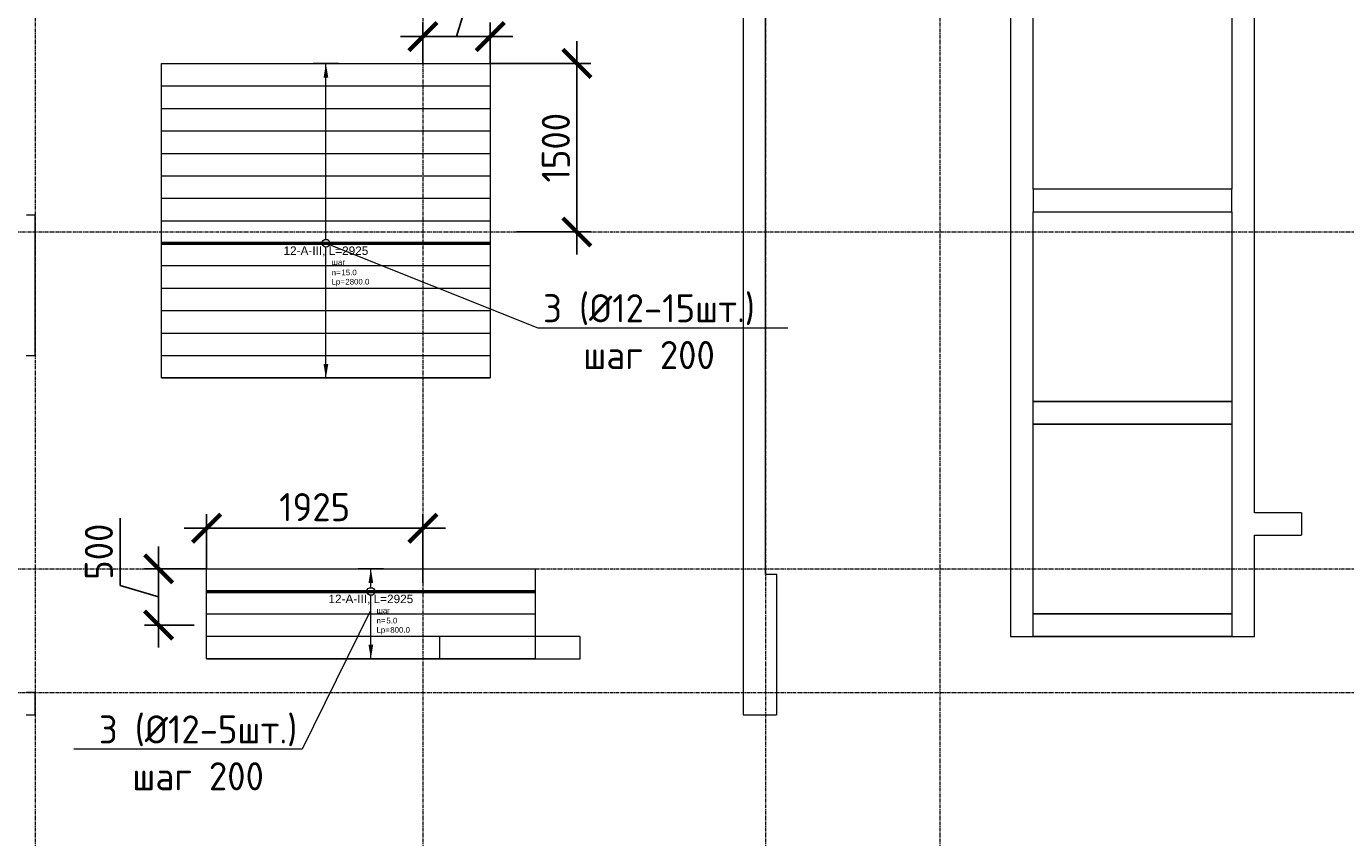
# Model space of a CAD drawing. Header units: millimetres. Extents: x -56135 to 1694203, y -446411 to -23139.
# Tile 164 of 256: x 778255 to 789993, y -118792 to -111569. Entities that reach past the tile are written whole.
import ezdxf
from ezdxf import colors
from ezdxf.entities.mleader import LeaderData, LeaderLine
from ezdxf.enums import TextEntityAlignment as Align
from ezdxf.math import Vec2, Vec3

# ---------------------------------------------------------------- set-up
doc = ezdxf.new("R2010")
doc.units = ezdxf.units.MM
doc.set_wipeout_variables(frame=1)
for name, pattern in [('01 Штриховая _4 мм_', [6, 3.5, -2.5]), ('______5', [1100, 800, -100, 100, -100]), ('GOST2.303 4', [7, 5, -2, 0]), ('осевая', [50.8, 31.75, -6.35, 6.35, -6.35])]:
    doc.linetypes.add(name, pattern=pattern)
for name, color, linetype, lineweight in [('АрмСтер', 2, 'Continuous', 50), ('контур распр. стерхней', 2, 'GOST2.303 4', 20), ('Оси', 40, '______5', 18), ('подоснова', 151, 'Continuous', 5), ('РАЗМЕРЫ', 1, 'Continuous', 9), ('СТЕНЫ', 3, 'Continuous', 30)]:
    doc.layers.add(name, color=color, linetype=linetype, lineweight=lineweight)
doc.layers.add('АрмСтер_атрибуты', color=2, linetype='Continuous', lineweight=0, plot=False)
doc.layers.add('АрмСтер_невид', color=8, linetype='Continuous', lineweight=0, plot=False)
doc.styles.add('GOST-2.304_Type-B', font='GOST_Common.ttf')
doc.styles.get("Standard").update_dxf_attribs({"font": 'arial.ttf'})
doc.styles.add('Аннотативный', font='arial.ttf')
doc.dimstyles.new('СПДС', dxfattribs={"dimscale": 100, "dimtxt": 2.5, "dimasz": 2.5, "dimexe": 1.25, "dimexo": 0, "dimtad": 1, "dimdec": 0, "dimtxsty": 'GOST-2.304_Type-B', "dimblk": 'ARCHTICK', "dimcen": 2.5, "dimdle": 2, "dimadec": 0, "dimazin": 2, "dimtfac": 0.75, "dimtdec": 0, "dimtmove": 1, "dimatfit": 3, "dimfxl": 1, "dimtolj": 1, "dimarcsym": 1})

# ---------------------------------------------------------------- blocks, each defined once
blk = doc.blocks.new('оси 2.2-2.3')
at = {"layer": 'Оси', "color": 16, "linetype": 'осевая', "lineweight": 0, "transparency": 33554687}
for p, q in [((487804.9, -104267.9), (487804.9, -134893.5)), ((491254.9, -104267.9), (491254.9, -134893.5)), ((494304.9, -104267.9), (494304.9, -134893.5)), ((495854.9, -104267.9), (495854.9, -134893.5)), ((468076.3, -113595.4), (524372.9, -113595.4)), ((468076.3, -116595.4), (524372.9, -116595.4)), ((468076.3, -117695.4), (524372.9, -117695.4))]:
    blk.add_line(p, q, dxfattribs=at)
blk = doc.blocks.new('*U144')
at = {"layer": 'АрмСтер_невид', "ltscale": 100}
for p, q in [((-1463, 1600), (1462, 1600)), ((-1463, 1400), (1462, 1400)), ((-1463, 1200), (1462, 1200)), ((-1463, 1000), (1462, 1000)), ((-1463, 800), (1462, 800)), ((-1463, 600), (1462, 600)), ((-1463, 400), (1462, 400)), ((-1463, 200), (1462, 200)), ((-1463, -200), (1462, -200)), ((-1463, -400), (1462, -400)), ((-1463, -600), (1462, -600)), ((-1463, -800), (1462, -800)), ((-1463, -1000), (1462, -1000)), ((-1463, -1200), (1462, -1200))]:
    blk.add_line(p, q, dxfattribs=at)
at = {"layer": 'РАЗМЕРЫ'}
for p, q in [((112, 1600), (-112, 1600)), ((112, -1200), (-112, -1200))]:
    blk.add_line(p, q, dxfattribs=at)
at = {"layer": 'РАЗМЕРЫ', "ltscale": 15}
blk.add_line((0, -1200), (0, 1600), dxfattribs=at)
at = {"layer": 'РАЗМЕРЫ'}
for points in [[(0, 1600), (21, 1475), (-21, 1475)], [(0, -1200), (21, -1075), (-21, -1075)]]:
    blk.add_solid(points, dxfattribs=at)
at = {"layer": 'АрмСтер_атрибуты', "color": 215, "ltscale": 15, "style": 'Аннотативный'}
for s, p in [('шаг', (51, -194)), ('Lр=', (50, -368)), ('n=', (51, -285))]:
    blk.add_text(s, height=50, dxfattribs=at).set_placement(p)
at = {"layer": 'АрмСтер_атрибуты', "style": 'Аннотативный', "flags": 8}
blk.add_attdef('ПОЗ', (110, 30), '', height=75, dxfattribs=at)
at = {"layer": 'АрмСтер_атрибуты', "color": 215, "style": 'Аннотативный'}
for tag, p, flags in [('КОЛ', (138, -285), 8), ('ШАГ', (191, -194), 10), ('ШИРИНА', (173, -368), 8)]:
    blk.add_attdef(tag, p, '', height=50, dxfattribs=dict(at, flags=flags))
at = {"layer": 'АрмСтер_атрибуты', "flags": 9}
for tag, p in [('МАССА', (-1034, -410)), ('ОБОЗНАЧЕНИЕ', (-1034, -524))]:
    blk.add_attdef(tag, p, '', height=75, dxfattribs=at)
at = {"linetype": 'Continuous', "lineweight": 0}
blk.add_wipeout([(35, 0), (28, 21), (11, 33), (-11, 33), (-28, 21), (-35, 0), (-28, -21), (-11, -33), (11, -33), (28, -21)], dxfattribs=at)
at = {"color": 0, "linetype": 'ByBlock', "lineweight": -2, "ltscale": 100}
blk.add_line((-1463, 0), (1462, 0), dxfattribs=at)
at = {"layer": 'АрмСтер_невид', "ltscale": 100}
blk.add_line((-1463, 0), (1462, 0), dxfattribs=at)
at = {"layer": 'РАЗМЕРЫ'}
blk.add_circle((0, 0), 35, dxfattribs=at)
at = {"layer": 'АрмСтер_атрибуты', "style": 'Аннотативный', "flags": 8}
blk.add_attdef('НАИМЕНОВАНИЕ', text='', height=75, dxfattribs=at).set_placement((0, -29), align=Align.TOP_CENTER)
blk = doc.blocks.new('_None')
blk = doc.blocks.new('*U110')
at = {"layer": 'АрмСтер_невид', "ltscale": 100}
for p, q in [((-1463, 200), (1462, 200)), ((-1463, -200), (1462, -200)), ((-1463, -400), (1462, -400)), ((-1463, -600), (1462, -600))]:
    blk.add_line(p, q, dxfattribs=at)
at = {"layer": 'РАЗМЕРЫ'}
for p, q in [((112, 200), (-112, 200)), ((112, -600), (-112, -600))]:
    blk.add_line(p, q, dxfattribs=at)
at = {"layer": 'РАЗМЕРЫ', "ltscale": 15}
blk.add_line((0, -600), (0, 200), dxfattribs=at)
at = {"layer": 'РАЗМЕРЫ'}
for points in [[(0, 200), (21, 75), (-21, 75)], [(0, -600), (21, -475), (-21, -475)]]:
    blk.add_solid(points, dxfattribs=at)
at = {"layer": 'АрмСтер_атрибуты', "color": 215, "ltscale": 15, "style": 'Аннотативный'}
for s, p in [('шаг', (51, -194)), ('Lр=', (50, -368)), ('n=', (51, -285))]:
    blk.add_text(s, height=50, dxfattribs=at).set_placement(p)
at = {"layer": 'АрмСтер_атрибуты', "style": 'Аннотативный', "flags": 8}
blk.add_attdef('ПОЗ', (110, 30), '', height=75, dxfattribs=at)
at = {"layer": 'АрмСтер_атрибуты', "color": 215, "style": 'Аннотативный'}
for tag, p, flags in [('КОЛ', (138, -285), 8), ('ШАГ', (191, -194), 10), ('ШИРИНА', (173, -368), 8)]:
    blk.add_attdef(tag, p, '', height=50, dxfattribs=dict(at, flags=flags))
at = {"layer": 'АрмСтер_атрибуты', "flags": 9}
for tag, p in [('МАССА', (-1034, -1010)), ('ОБОЗНАЧЕНИЕ', (-1034, -1124))]:
    blk.add_attdef(tag, p, '', height=75, dxfattribs=at)
at = {"linetype": 'Continuous', "lineweight": 0}
blk.add_wipeout([(35, 0), (28, 21), (11, 33), (-11, 33), (-28, 21), (-35, 0), (-28, -21), (-11, -33), (11, -33), (28, -21)], dxfattribs=at)
at = {"color": 0, "linetype": 'ByBlock', "lineweight": -2, "ltscale": 100}
blk.add_line((-1463, 0), (1462, 0), dxfattribs=at)
at = {"layer": 'АрмСтер_невид', "ltscale": 100}
blk.add_line((-1463, 0), (1462, 0), dxfattribs=at)
at = {"layer": 'РАЗМЕРЫ'}
blk.add_circle((0, 0), 35, dxfattribs=at)
at = {"layer": 'АрмСтер_атрибуты', "style": 'Аннотативный', "flags": 8}
blk.add_attdef('НАИМЕНОВАНИЕ', text='', height=75, dxfattribs=at).set_placement((0, -29), align=Align.TOP_CENTER)
blk = doc.blocks.new('_ArchTick')
at = {"color": 0, "linetype": 'ByBlock', "const_width": 0.15}
blk.add_lwpolyline([(-0.5, -0.5), (0.5, 0.5)], dxfattribs=at)
blk = doc.blocks.new('*D164')
at = {"layer": 'DEFPOINTS', "color": 0, "transparency": 16777216}
for p in [(779858, -116037), (779858, -116399), (781783, -116524)]:
    blk.add_point(p, dxfattribs=at)
at = {"layer": 'РАЗМЕРЫ', "color": 0, "lineweight": -2, "transparency": 16777216}
for p, q in [((779858, -116399), (779858, -115912)), ((781783, -116524), (781783, -115912)), ((781983, -116037), (779658, -116037))]:
    blk.add_line(p, q, dxfattribs=at)
at = {"layer": 'РАЗМЕРЫ', "color": 0, "lineweight": -2, "transparency": 16777216, "xscale": 250, "yscale": 250, "zscale": 250, "rotation": 180}
blk.add_blockref('_ArchTick', (779858, -116037), dxfattribs=at)
at = {"layer": 'РАЗМЕРЫ', "color": 0, "lineweight": -2, "transparency": 16777216, "xscale": 250, "yscale": 250, "zscale": 250}
blk.add_blockref('_ArchTick', (781783, -116037), dxfattribs=at)
at = {"layer": 'РАЗМЕРЫ', "color": 0, "transparency": 16777216, "insert": (780820, -115849), "char_height": 250, "attachment_point": 5, "style": 'GOST-2.304_Type-B'}
blk.add_mtext('\\A1;1925', dxfattribs=at)
blk = doc.blocks.new('*D163')
at = {"layer": 'DEFPOINTS', "color": 0, "transparency": 16777216}
for p in [(779858, -116399), (779432, -116899), (779748, -116899)]:
    blk.add_point(p, dxfattribs=at)
at = {"layer": 'РАЗМЕРЫ', "color": 0, "lineweight": -2, "transparency": 16777216}
for p, q in [((779088, -116546), (779088, -115946)), ((779432, -116199), (779432, -117099)), ((779858, -116399), (779307, -116399)), ((779432, -116649), (779088, -116546)), ((779748, -116899), (779307, -116899))]:
    blk.add_line(p, q, dxfattribs=at)
at = {"layer": 'РАЗМЕРЫ', "color": 0, "lineweight": -2, "transparency": 16777216, "xscale": 250, "yscale": 250, "zscale": 250}
for p, rotation in [((779432, -116399), 90), ((779432, -116899), 270)]:
    blk.add_blockref('_ArchTick', p, dxfattribs=dict(at, rotation=rotation))
at = {"layer": 'РАЗМЕРЫ', "color": 0, "transparency": 16777216, "insert": (778900, -116246), "char_height": 250, "attachment_point": 5, "rotation": 90, "style": 'GOST-2.304_Type-B'}
blk.add_mtext('\\A1;500', dxfattribs=at)
blk = doc.blocks.new('*D273')
at = {"layer": 'DEFPOINTS', "color": 0, "transparency": 16777216}
for p in [(781783, -111660), (781783, -111899), (782383, -111899)]:
    blk.add_point(p, dxfattribs=at)
at = {"layer": 'РАЗМЕРЫ', "color": 0, "lineweight": -2, "transparency": 16777216}
for p, q in [((782083, -111660), (782186, -111316)), ((782186, -111316), (782786, -111316)), ((781783, -111899), (781783, -111535)), ((782383, -111899), (782383, -111535)), ((782583, -111660), (781583, -111660))]:
    blk.add_line(p, q, dxfattribs=at)
at = {"layer": 'РАЗМЕРЫ', "color": 0, "lineweight": -2, "transparency": 16777216, "xscale": 250, "yscale": 250, "zscale": 250, "rotation": 180}
blk.add_blockref('_ArchTick', (781783, -111660), dxfattribs=at)
at = {"layer": 'РАЗМЕРЫ', "color": 0, "lineweight": -2, "transparency": 16777216, "xscale": 250, "yscale": 250, "zscale": 250}
blk.add_blockref('_ArchTick', (782383, -111660), dxfattribs=at)
at = {"layer": 'РАЗМЕРЫ', "color": 0, "transparency": 16777216, "insert": (782486, -111128), "char_height": 250, "attachment_point": 5, "style": 'GOST-2.304_Type-B'}
blk.add_mtext('\\A1;600', dxfattribs=at)
blk = doc.blocks.new('*D274')
at = {"layer": 'DEFPOINTS', "color": 0, "transparency": 16777216}
for p in [(782383, -111899), (782617, -113399), (783153, -113399)]:
    blk.add_point(p, dxfattribs=at)
at = {"layer": 'РАЗМЕРЫ', "color": 0, "lineweight": -2, "transparency": 16777216}
for p, q in [((783153, -111699), (783153, -113599)), ((782383, -111899), (783278, -111899)), ((782617, -113399), (783278, -113399))]:
    blk.add_line(p, q, dxfattribs=at)
at = {"layer": 'РАЗМЕРЫ', "color": 0, "lineweight": -2, "transparency": 16777216, "xscale": 250, "yscale": 250, "zscale": 250}
for p, rotation in [((783153, -111899), 90), ((783153, -113399), 270)]:
    blk.add_blockref('_ArchTick', p, dxfattribs=dict(at, rotation=rotation))
at = {"layer": 'РАЗМЕРЫ', "color": 0, "transparency": 16777216, "insert": (782966, -112649), "char_height": 250, "attachment_point": 5, "rotation": 90, "style": 'GOST-2.304_Type-B'}
blk.add_mtext('\\A1;1500', dxfattribs=at)
blk = doc.blocks.new('стены  тп')
at = {"layer": 'СТЕНЫ', "color": 251, "linetype": '01 Штриховая _4 мм_', "lineweight": 0, "true_color": 0x636466}
for p, q in [((562562, -326776, 3100), (562562, -320576, 3100)), ((564742, -320576, 3100), (564742, -327126, 3100)), ((564942, -323346, 3100), (564942, -320576, 3100)), ((566712, -320576, 3100), (566712, -323346, 3100)), ((566912, -326226, 3100), (566912, -320576, 3100)), ((562362, -321746, 3100), (562362, -323576, 3100)), ((566712, -323346, 3100), (564942, -323346, 3100)), ((556062, -323576, 3100), (555982, -323576, 3100)), ((556062, -324206, 3100), (556062, -323576, 3100)), ((562362, -323576, 3100), (562362, -323696, 3100)), ((564942, -323546, 3100), (566712, -323546, 3100)), ((564942, -325236, 3100), (564942, -323546, 3100)), ((566712, -323546, 3100), (566712, -325236, 3100)), ((562362, -323696, 3100), (562362, -325226, 3100)), ((556062, -324326, 3100), (556062, -324206, 3100)), ((556062, -324826, 3100), (556062, -324326, 3100)), ((555982, -324826, 3100), (556062, -324826, 3100)), ((562362, -325226, 3100), (562362, -325346, 3100)), ((566712, -325236, 3100), (564942, -325236, 3100)), ((562362, -325346, 3100), (562362, -326726, 3100)), ((564942, -325436, 3100), (566712, -325436, 3100)), ((564942, -327126, 3100), (564942, -325436, 3100)), ((566712, -325436, 3100), (566712, -327126, 3100)), ((567332, -326226, 3100), (566912, -326226, 3100)), ((567332, -326226, 3100), (567332, -326426, 3100)), ((566912, -327126, 3100), (566912, -326426, 3100)), ((566912, -326426, 3100), (567332, -326426, 3100)), ((562362, -326726, 3100), (562362, -326776, 3100)), ((562362, -326776, 3100), (562362, -326846, 3100)), ((562645, -326776, 3100), (562562, -326776, 3100)), ((562662, -326776, 3100), (562645, -326776, 3100)), ((562662, -328026, 3100), (562662, -326776, 3100)), ((562362, -326846, 3100), (562362, -328026, 3100)), ((564742, -327126, 3100), (564742, -327326, 3100)), ((566712, -327126, 3100), (564942, -327126, 3100)), ((566912, -327326, 3100), (566912, -327126, 3100)), ((560912, -327326, 3100), (559662, -327326, 3100)), ((559662, -327326, 3100), (559662, -327526, 3100)), ((560912, -327526, 3100), (560912, -327326, 3100)), ((564742, -327326, 3100), (566912, -327326, 3100)), ((559662, -327526, 3100), (560912, -327526, 3100)), ((556062, -327826, 3100), (555982, -327826, 3100)), ((556062, -328026, 3100), (556062, -327826, 3100)), ((555982, -328026, 3100), (556062, -328026, 3100)), ((562362, -328026, 3100), (562662, -328026, 3100))]:
    blk.add_line(p, q, dxfattribs=at)
at = {"layer": 'СТЕНЫ', "color": 251, "linetype": '01 Штриховая _4 мм_', "lineweight": 0, "true_color": 0x636466, "elevation": 3100}
for points in [[(566712, -323346), (564942, -323346), (564942, -323546), (566712, -323546)], [(566712, -325436), (564942, -325436), (564942, -325236), (566712, -325236)], [(566712, -327326), (564942, -327326), (564942, -327126), (566712, -327126)]]:
    blk.add_lwpolyline(points, close=True, dxfattribs=at)

msp = doc.modelspace()

# ---------------------------------------------------------------- linework, layer by layer
at = {"layer": 'контур распр. стерхней', "linetype": '01 Штриховая _4 мм_'}
for points in [[(782382.7, -114699.2), (779457.7, -114699.2), (779457.7, -111899.2), (782382.7, -111899.2)], [(782782.7, -117199.2), (779857.7, -117199.2), (779857.7, -116399.2), (782782.7, -116399.2)]]:
    msp.add_lwpolyline(points, close=True, dxfattribs=at)

# ---------------------------------------------------------------- block references
at = {"layer": 'РАЗМЕРЫ', "color": 1}
msp.add_blockref('оси 2.2-2.3', (290527.8, 196.2), dxfattribs=at)

# ---------------------------------------------------------------- next in the draw order: block references
at = {"layer": 'АрмСтер', "ltscale": 15}
ref = msp.add_blockref('*U144', (780920.2, -113499.2), dxfattribs=at)
ref.add_attrib('НАИМЕНОВАНИЕ', '12-A-III, L=2925', dxfattribs={"layer": 'АрмСтер_атрибуты', "height": 75, "style": 'Аннотативный', "flags": 8}).set_placement((780920.2, -113528.5), align=Align.TOP_CENTER)
ref.add_attrib('КОЛ', '15.0', (781058.3, -113784.3), dxfattribs={"layer": 'АрмСтер_атрибуты', "color": 215, "height": 50, "style": 'Аннотативный', "flags": 8})
ref.add_attrib('ШИРИНА', '2800.0', (781093.1, -113867), dxfattribs={"layer": 'АрмСтер_атрибуты', "color": 215, "height": 50, "style": 'Аннотативный', "flags": 8})
ref = msp.add_blockref('*U110', (781320.2, -116599.2), dxfattribs=at)
ref.add_attrib('НАИМЕНОВАНИЕ', '12-A-III, L=2925', dxfattribs={"layer": 'АрмСтер_атрибуты', "height": 75, "style": 'Аннотативный', "flags": 8}).set_placement((781320.2, -116628.5), align=Align.TOP_CENTER)
ref.add_attrib('КОЛ', '5.0', (781458.3, -116884.3), dxfattribs={"layer": 'АрмСтер_атрибуты', "color": 215, "height": 50, "style": 'Аннотативный', "flags": 8})
ref.add_attrib('ШИРИНА', '800.0', (781493.1, -116967), dxfattribs={"layer": 'АрмСтер_атрибуты', "color": 215, "height": 50, "style": 'Аннотативный', "flags": 8})

# ---------------------------------------------------------------- next in the draw order: block references
at = {"layer": 'РАЗМЕРЫ'}
msp.add_blockref('стены  тп', (222270.3, 210326.6, -3100), dxfattribs=at)

# ---------------------------------------------------------------- next in the draw order: dimensions: what is measured, and where the dimension line sits
at = {"layer": 'РАЗМЕРЫ', "color": 1}
dim = msp.add_linear_dim(base=(781782.7, -111659.7), p1=(782382.7, -111899.2), p2=(781782.7, -111899.2), dimstyle='СПДС', dxfattribs=at)
dim.commit()
dim.dimension.update_dxf_attribs({"geometry": '*D273', "text_midpoint": (782248.4, -111128.5)})
dim = msp.add_linear_dim(base=(783153.4, -113399.2), p1=(782382.7, -111899.2), p2=(782617.1, -113399.2), angle=90, dimstyle='СПДС', dxfattribs=at)
dim.commit()
dim.dimension.update_dxf_attribs({"geometry": '*D274', "text_midpoint": (782965.9, -112649.2)})
at = {"layer": 'РАЗМЕРЫ'}
dim = msp.add_linear_dim(base=(779857.7, -116036.6), p1=(781782.7, -116523.6), p2=(779857.7, -116399.2), dimstyle='СПДС', dxfattribs=at)
dim.commit()
dim.dimension.update_dxf_attribs({"geometry": '*D164', "text_midpoint": (780820.2, -115849.1)})
dim = msp.add_linear_dim(base=(779431.7, -116899.2), p1=(779857.7, -116399.2), p2=(779747.7, -116899.2), angle=90, dimstyle='СПДС', dxfattribs=at)
dim.commit()
dim.dimension.update_dxf_attribs({"geometry": '*D163', "text_midpoint": (778900.5, -116483.5)})

# ---------------------------------------------------------------- next in the draw order: leaders
at = {"layer": 'подоснова', "color": 2, "ltscale": 0.3}
ml = msp.add_multileader_mtext('Standard', dxfattribs=at)
ml.set_content('3 (%%C12-15шт.)\\Pшаг 200', color=2, style='GOST-2.304_Type-B')
ml.set_leader_properties(color=256, linetype='ByLayer', lineweight=15)
ml.set_arrow_properties(name='NONE')
ml.build(insert=Vec2(0, 0))
ml.multileader.update_dxf_attribs({"text_left_attachment_type": 6, "text_right_attachment_type": 6, "dogleg_length": 0.1, "arrow_head_size": 18})
ctx = ml.context
ctx.base_point, ctx.char_height, ctx.arrow_head_size, ctx.landing_gap_size, ctx.plane_origin = Vec3(782807.4, -114253.3), 250, 18, 20, Vec3(772458.2, -110625.4)
ctx.left_attachment, ctx.right_attachment, ctx.text_align_type = 6, 6, 1
notes = []
notes.append((ctx, [(0, (1, 1, 0), (782807.3, -114253.3), (1, 0), 0.1, [(0, [(780920.2, -113499.2)], 0, [])])]))
ctx.mtext.insert, ctx.mtext.alignment, ctx.mtext.flow_direction = Vec3(783795.2, -113953.3), 2, 5
ml = msp.add_multileader_mtext('Standard', dxfattribs=at)
ml.set_content('3 (%%C12-5шт.)\\Pшаг 200', color=2, style='GOST-2.304_Type-B')
ml.set_leader_properties(color=256, linetype='ByLayer', lineweight=15)
ml.set_arrow_properties(name='NONE')
ml.build(insert=Vec2(0, 0))
ml.multileader.update_dxf_attribs({"text_left_attachment_type": 6, "text_right_attachment_type": 6, "dogleg_length": 0.1, "arrow_head_size": 18})
ctx = ml.context
ctx.base_point, ctx.char_height, ctx.arrow_head_size, ctx.landing_gap_size, ctx.plane_origin = Vec3(778857.4, -118003.3), 250, 18, 20, Vec3(772858.2, -114425.4)
ctx.left_attachment, ctx.right_attachment, ctx.text_align_type = 6, 6, 1
notes.append((ctx, [(1, (1, 1, 0), (780708.1, -118003.3), (-1, 0), 0.1, [(0, [(781315, -116776)], 0, [])])]))
ctx.mtext.insert, ctx.mtext.alignment, ctx.mtext.flow_direction = Vec3(779782.7, -117703.3), 2, 5
for ctx, leaders in notes:
    for number, flags, end, landing, length, lines in leaders:
        leader = LeaderData()
        leader.index, (leader.has_last_leader_line, leader.has_dogleg_vector, leader.attachment_direction) = number, flags
        leader.last_leader_point, leader.dogleg_vector, leader.dogleg_length = Vec3(end), Vec3(landing), length
        for number, points, colour, breaks in lines:
            line = LeaderLine()
            line.index, line.vertices, line.color, line.breaks = number, Vec3.list(points), colors.encode_raw_color(colour), breaks
            leader.lines.append(line)
        ctx.leaders.append(leader)

doc.saveas('drawing.dxf')
